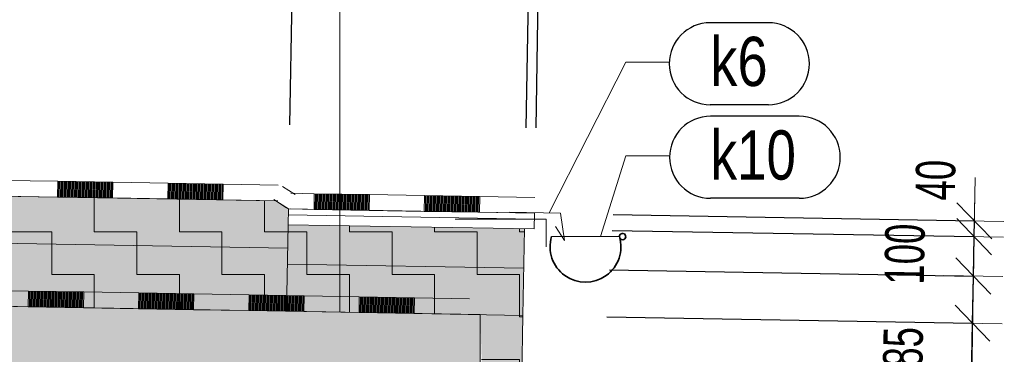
# Model space of a CAD drawing. Header units: millimetres. Extents: x 29003 to 60673, y -60985 to 17010.
# Tile 126 of 128: x 42471 to 44971, y 13621 to 14471. Entities that reach past the tile are written whole.
import ezdxf

# ---------------------------------------------------------------- set-up
doc = ezdxf.new("R2010")
doc.units = ezdxf.units.MM
doc.header["$PDMODE"] = 65
for name, color, linetype, lineweight in [('XR$1$ŘEZY_1', 7, 'Continuous', 25), ('XR$2$ŘEZY - KOTY_ TEXTY_1', 7, 'Continuous', 25), ('XR$3$ŘEZY - FILING_1', 7, 'Continuous', 25)]:
    doc.layers.add(name, color=color, linetype=linetype, lineweight=lineweight)
doc.styles.add('ARIAL', font='ARIAL.TTF')
doc.styles.add('ARIALNARROW', font='ARIALN.TTF')
doc.dimstyles.new('DIMSTYLE_4', dxfattribs={"dimtxt": 100, "dimasz": 150, "dimexe": 0, "dimexo": 0, "dimgap": 50, "dimtad": 2, "dimdec": 0, "dimrnd": 5, "dimzin": 12, "dimdsep": 46, "dimtxsty": 'ARIALNARROW', "dimblk1": 'ALL_ML_STRICH', "dimblk2": 'ALL_ML_STRICH', "dimsah": 1, "dimcen": 0, "dimclrd": 6, "dimclre": 6, "dimclrt": 6, "dimadec": 0, "dimazin": 0, "dimtfac": 1, "dimtdec": 0, "dimtix": 1, "dimtmove": 2, "dimatfit": 3, "dimfxl": 0, "dimtzin": 0, "dimlwd": 0, "dimlwe": 13, "dimarcsym": 0})
doc.dimstyles.new('DIMSTYLE_5', dxfattribs={"dimtxt": 100, "dimasz": 150, "dimexe": 0, "dimexo": 0, "dimgap": 50, "dimtad": 2, "dimdec": 0, "dimrnd": 5, "dimzin": 12, "dimdsep": 46, "dimtxsty": 'ARIALNARROW', "dimblk1": 'ALL_ML_STRICH', "dimblk2": 'ALL_ML_STRICH', "dimsah": 1, "dimcen": 0, "dimclrd": 6, "dimclre": 6, "dimclrt": 6, "dimadec": 0, "dimazin": 0, "dimtfac": 1, "dimtdec": 0, "dimtix": 1, "dimtmove": 2, "dimatfit": 3, "dimfxl": 0, "dimtvp": 1.2, "dimtzin": 0, "dimlwd": 0, "dimlwe": 13, "dimarcsym": 0})
doc.dimstyles.new('DIMSTYLE_7', dxfattribs={"dimtxt": 100, "dimasz": 150, "dimexe": 0, "dimexo": 0, "dimgap": 50, "dimtad": 0, "dimdec": 0, "dimrnd": 5, "dimzin": 12, "dimdsep": 46, "dimtxsty": 'ARIALNARROW', "dimblk1": 'ALL_ML_STRICH', "dimblk2": 'ALL_ML_STRICH', "dimsah": 1, "dimcen": 0, "dimclrd": 6, "dimclre": 6, "dimclrt": 6, "dimadec": 0, "dimazin": 0, "dimtfac": 1, "dimtdec": 0, "dimtix": 1, "dimtmove": 2, "dimatfit": 3, "dimfxl": 0, "dimtvp": 1.2, "dimtzin": 0, "dimlwd": 0, "dimlwe": 13, "dimarcsym": 0})
pattern_1 = [(0, (216, 216), (108, 108), [108, -108]), (90, (216, 216), (-108, 108), [108, -108])]

# ---------------------------------------------------------------- blocks, each defined once
blk = doc.blocks.new('VZOROVÁ ČÁRA_55')
at = {"layer": 'XR$1$ŘEZY_1', "color": 7, "linetype": 'Continuous', "lineweight": 13}
for p, q in [((43218.6, 14029.4), (43159.3, 14030.5)), ((43218.6, 14029.4), (43159.3, 14030.5)), ((43218.6, 14029.4), (43218, 13989.4)), ((43358.6, 14027), (43218.6, 14029.4)), ((43358.6, 14027), (43218.6, 14029.4)), ((43358.6, 14027), (43218.6, 14029.4)), ((43358.6, 14027), (43218.6, 14029.4)), ((43358.6, 14027), (43218.6, 14029.4)), ((43221.4, 14029.4), (43220.8, 13989.4)), ((43224.2, 14029.3), (43223.6, 13989.3)), ((43227, 14029.3), (43226.3, 13989.3)), ((43229.8, 14029.2), (43229.1, 13989.2)), ((43232.6, 14029.2), (43231.9, 13989.2)), ((43235.4, 14029.1), (43234.7, 13989.1)), ((43238.2, 14029.1), (43237.5, 13989.1)), ((43241, 14029), (43240.3, 13989)), ((43243.8, 14029), (43243.1, 13989)), ((43246.6, 14028.9), (43245.9, 13988.9)), ((43249.4, 14028.9), (43248.7, 13988.9)), ((43252.2, 14028.8), (43251.5, 13988.8)), ((43255, 14028.8), (43254.3, 13988.8)), ((43257.8, 14028.7), (43257.1, 13988.8)), ((43260.6, 14028.7), (43259.9, 13988.7)), ((43263.4, 14028.6), (43262.7, 13988.7)), ((43266.2, 14028.6), (43265.5, 13988.6)), ((43269, 14028.6), (43268.3, 13988.6)), ((43271.8, 14028.5), (43271.1, 13988.5)), ((43274.6, 14028.5), (43273.9, 13988.5)), ((43277.4, 14028.4), (43276.7, 13988.4)), ((43280.2, 14028.4), (43279.5, 13988.4)), ((43283, 14028.3), (43282.3, 13988.3)), ((43285.8, 14028.3), (43285.1, 13988.3)), ((43288.6, 14028.2), (43287.9, 13988.2)), ((43291.4, 14028.2), (43290.7, 13988.2)), ((43294.2, 14028.1), (43293.5, 13988.1)), ((43297, 14028.1), (43296.3, 13988.1)), ((43299.8, 14028), (43299.1, 13988)), ((43302.6, 14028), (43301.9, 13988)), ((43305.4, 14027.9), (43304.7, 13987.9)), ((43308.2, 14027.9), (43307.5, 13987.9)), ((43311, 14027.8), (43310.3, 13987.8)), ((43313.8, 14027.8), (43313.1, 13987.8)), ((43316.6, 14027.7), (43315.9, 13987.7)), ((43319.4, 14027.7), (43318.7, 13987.7)), ((43322.2, 14027.6), (43321.5, 13987.6)), ((43325, 14027.6), (43324.3, 13987.6)), ((43327.8, 14027.5), (43327.1, 13987.5)), ((43330.6, 14027.5), (43329.9, 13987.5)), ((43333.4, 14027.4), (43332.7, 13987.4)), ((43336.2, 14027.4), (43335.5, 13987.4)), ((43339, 14027.3), (43338.3, 13987.3)), ((43341.8, 14027.3), (43341.1, 13987.3)), ((43344.6, 14027.2), (43343.9, 13987.2)), ((43347.4, 14027.2), (43346.7, 13987.2)), ((43350.2, 14027.1), (43349.5, 13987.1)), ((43353, 14027.1), (43352.3, 13987.1)), ((43355.8, 14027), (43355.1, 13987)), ((43358.6, 14027), (43357.9, 13987)), ((43498.6, 14024.5), (43497.9, 13984.5)), ((43638.6, 14022.1), (43498.6, 14024.5)), ((43638.6, 14022.1), (43498.6, 14024.5)), ((43638.6, 14022.1), (43498.6, 14024.5)), ((43638.6, 14022.1), (43498.6, 14024.5)), ((43638.6, 14022.1), (43498.6, 14024.5)), ((43501.4, 14024.5), (43500.7, 13984.5)), ((43504.2, 14024.4), (43503.5, 13984.5)), ((43507, 14024.4), (43506.3, 13984.4)), ((43509.8, 14024.3), (43509.1, 13984.4)), ((43512.6, 14024.3), (43511.9, 13984.3)), ((43515.4, 14024.3), (43514.7, 13984.3)), ((43518.2, 14024.2), (43517.5, 13984.2)), ((43521, 14024.2), (43520.3, 13984.2)), ((43523.8, 14024.1), (43523.1, 13984.1)), ((43526.6, 14024.1), (43525.9, 13984.1)), ((43529.4, 14024), (43528.7, 13984)), ((43532.2, 14024), (43531.5, 13984)), ((43535, 14023.9), (43534.3, 13983.9)), ((43537.8, 14023.9), (43537.1, 13983.9)), ((43540.6, 14023.8), (43539.9, 13983.8)), ((43543.4, 14023.8), (43542.7, 13983.8)), ((43546.2, 14023.7), (43545.5, 13983.7)), ((43549, 14023.7), (43548.3, 13983.7)), ((43551.8, 14023.6), (43551.1, 13983.6)), ((43554.6, 14023.6), (43553.9, 13983.6)), ((43557.4, 14023.5), (43556.7, 13983.5)), ((43560.2, 14023.5), (43559.5, 13983.5)), ((43563, 14023.4), (43562.3, 13983.4)), ((43565.8, 14023.4), (43565.1, 13983.4)), ((43568.6, 14023.3), (43567.9, 13983.3)), ((43571.4, 14023.3), (43570.7, 13983.3)), ((43574.2, 14023.2), (43573.5, 13983.2)), ((43577, 14023.2), (43576.3, 13983.2)), ((43579.8, 14023.1), (43579.1, 13983.1)), ((43582.6, 14023.1), (43581.9, 13983.1)), ((43585.4, 14023), (43584.7, 13983)), ((43588.2, 14023), (43587.5, 13983)), ((43591, 14022.9), (43590.3, 13982.9)), ((43593.8, 14022.9), (43593.1, 13982.9)), ((43596.6, 14022.8), (43595.9, 13982.8)), ((43599.4, 14022.8), (43598.7, 13982.8)), ((43602.2, 14022.7), (43601.5, 13982.7)), ((43605, 14022.7), (43604.3, 13982.7)), ((43607.8, 14022.6), (43607.1, 13982.6)), ((43610.6, 14022.6), (43609.9, 13982.6)), ((43613.4, 14022.5), (43612.7, 13982.5)), ((43616.2, 14022.5), (43615.5, 13982.5)), ((43619, 14022.4), (43618.3, 13982.4)), ((43621.8, 14022.4), (43621.1, 13982.4)), ((43624.6, 14022.3), (43623.9, 13982.4)), ((43627.4, 14022.3), (43626.7, 13982.3)), ((43630.2, 14022.2), (43629.5, 13982.3)), ((43633, 14022.2), (43632.3, 13982.2)), ((43635.8, 14022.1), (43635.1, 13982.2)), ((43638.6, 14022.1), (43637.9, 13982.1)), ((43218, 13989.4), (43158.6, 13990.5)), ((43357.9, 13987), (43218, 13989.4)), ((43497.9, 13984.5), (43357.9, 13987)), ((43637.9, 13982.1), (43497.9, 13984.5)), ((43777.9, 13979.7), (43637.9, 13982.1))]:
    blk.add_line(p, q, dxfattribs=at)
for points in [[(43498.6, 14024.5), (43358.6, 14027), (43218.6, 14029.4)], [(43498.6, 14024.5), (43358.6, 14027), (43218.6, 14029.4)], [(43778.6, 14019.7), (43778.6, 14019.7), (43638.6, 14022.1), (43498.6, 14024.5)], [(43778.6, 14019.7), (43778.6, 14019.7), (43638.6, 14022.1), (43498.6, 14024.5)]]:
    blk.add_lwpolyline(points, dxfattribs=at)
blk = doc.blocks.new('VZOROVÁ ČÁRA_56')
at = {"layer": 'XR$1$ŘEZY_1', "color": 7, "linetype": 'Continuous', "lineweight": 13}
blk.add_line((43169.7, 14027.3), (43137.5, 14047.9), dxfattribs=at)
blk.add_line((43169.7, 14027.3), (43137.5, 14047.9), dxfattribs=at)
blk.add_lwpolyline([(43148.2, 13993.6), (43148.2, 13993.6), (43116, 14014.2)], dxfattribs=at)
blk = doc.blocks.new('VZOROVÁ ČÁRA_57')
at = {"layer": 'XR$1$ŘEZY_1', "color": 7, "linetype": 'Continuous', "lineweight": 13}
for p, q in [((42493.1, 13782.1), (42492.4, 13742.1)), ((42633.1, 13779.6), (42493.1, 13782.1)), ((42633.1, 13779.6), (42493.1, 13782.1)), ((42633.1, 13779.6), (42493.1, 13782.1)), ((42633.1, 13779.6), (42493.1, 13782.1)), ((42633.1, 13779.6), (42493.1, 13782.1)), ((42495.9, 13782), (42495.2, 13742)), ((42498.7, 13782), (42498, 13742)), ((42501.5, 13781.9), (42500.8, 13741.9)), ((42504.3, 13781.9), (42503.6, 13741.9)), ((42507.1, 13781.8), (42506.4, 13741.8)), ((42509.9, 13781.8), (42509.2, 13741.8)), ((42512.7, 13781.7), (42512, 13741.7)), ((42515.5, 13781.7), (42514.8, 13741.7)), ((42518.3, 13781.6), (42517.6, 13741.6)), ((42521.1, 13781.6), (42520.4, 13741.6)), ((42523.9, 13781.5), (42523.2, 13741.5)), ((42526.7, 13781.5), (42526, 13741.5)), ((42529.5, 13781.4), (42528.8, 13741.4)), ((42532.3, 13781.4), (42531.6, 13741.4)), ((42535.1, 13781.3), (42534.4, 13741.3)), ((42537.9, 13781.3), (42537.2, 13741.3)), ((42540.7, 13781.2), (42540, 13741.2)), ((42543.5, 13781.2), (42542.8, 13741.2)), ((42546.3, 13781.1), (42545.6, 13741.1)), ((42549.1, 13781.1), (42548.4, 13741.1)), ((42551.9, 13781), (42551.2, 13741)), ((42554.7, 13781), (42554, 13741)), ((42557.5, 13780.9), (42556.8, 13740.9)), ((42560.3, 13780.9), (42559.6, 13740.9)), ((42563.1, 13780.8), (42562.4, 13740.8)), ((42565.9, 13780.8), (42565.2, 13740.8)), ((42568.7, 13780.7), (42568, 13740.7)), ((42571.5, 13780.7), (42570.8, 13740.7)), ((42574.3, 13780.6), (42573.6, 13740.6)), ((42577.1, 13780.6), (42576.4, 13740.6)), ((42579.9, 13780.5), (42579.2, 13740.5)), ((42582.7, 13780.5), (42582, 13740.5)), ((42585.5, 13780.4), (42584.8, 13740.4)), ((42588.3, 13780.4), (42587.6, 13740.4)), ((42591.1, 13780.3), (42590.4, 13740.4)), ((42593.9, 13780.3), (42593.2, 13740.3)), ((42596.7, 13780.2), (42596, 13740.3)), ((42599.5, 13780.2), (42598.8, 13740.2)), ((42602.3, 13780.1), (42601.6, 13740.2)), ((42605.1, 13780.1), (42604.4, 13740.1)), ((42607.9, 13780.1), (42607.2, 13740.1)), ((42610.7, 13780), (42610, 13740)), ((42613.5, 13780), (42612.8, 13740)), ((42616.3, 13779.9), (42615.6, 13739.9)), ((42619.1, 13779.9), (42618.4, 13739.9)), ((42621.9, 13779.8), (42621.2, 13739.8)), ((42624.7, 13779.8), (42624, 13739.8)), ((42627.5, 13779.7), (42626.8, 13739.7)), ((42630.3, 13779.7), (42629.6, 13739.7)), ((42633.1, 13779.6), (42632.4, 13739.6)), ((42773, 13777.2), (42772.4, 13737.2)), ((42913, 13774.7), (42773, 13777.2)), ((42913, 13774.7), (42773, 13777.2)), ((42913, 13774.7), (42773, 13777.2)), ((42913, 13774.7), (42773, 13777.2)), ((42913, 13774.7), (42773, 13777.2)), ((42775.8, 13777.1), (42775.2, 13737.1)), ((42778.6, 13777.1), (42778, 13737.1)), ((42781.4, 13777), (42780.8, 13737)), ((42784.2, 13777), (42783.5, 13737)), ((42787, 13776.9), (42786.3, 13736.9)), ((42789.8, 13776.9), (42789.1, 13736.9)), ((42792.6, 13776.8), (42791.9, 13736.8)), ((42795.4, 13776.8), (42794.7, 13736.8)), ((42798.2, 13776.7), (42797.5, 13736.7)), ((42801, 13776.7), (42800.3, 13736.7)), ((42803.8, 13776.6), (42803.1, 13736.6)), ((42806.6, 13776.6), (42805.9, 13736.6)), ((42809.4, 13776.5), (42808.7, 13736.5)), ((42812.2, 13776.5), (42811.5, 13736.5)), ((42815, 13776.4), (42814.3, 13736.4)), ((42817.8, 13776.4), (42817.1, 13736.4)), ((42820.6, 13776.3), (42819.9, 13736.3)), ((42823.4, 13776.3), (42822.7, 13736.3)), ((42826.2, 13776.2), (42825.5, 13736.2)), ((42829, 13776.2), (42828.3, 13736.2)), ((42831.8, 13776.1), (42831.1, 13736.1)), ((42834.6, 13776.1), (42833.9, 13736.1)), ((42837.4, 13776), (42836.7, 13736.1)), ((42840.2, 13776), (42839.5, 13736)), ((42843, 13775.9), (42842.3, 13736)), ((42845.8, 13775.9), (42845.1, 13735.9)), ((42848.6, 13775.8), (42847.9, 13735.9)), ((42851.4, 13775.8), (42850.7, 13735.8)), ((42854.2, 13775.8), (42853.5, 13735.8)), ((42857, 13775.7), (42856.3, 13735.7)), ((42859.8, 13775.7), (42859.1, 13735.7)), ((42862.6, 13775.6), (42861.9, 13735.6)), ((42865.4, 13775.6), (42864.7, 13735.6)), ((42868.2, 13775.5), (42867.5, 13735.5)), ((42871, 13775.5), (42870.3, 13735.5)), ((42873.8, 13775.4), (42873.1, 13735.4)), ((42876.6, 13775.4), (42875.9, 13735.4)), ((42879.4, 13775.3), (42878.7, 13735.3)), ((42882.2, 13775.3), (42881.5, 13735.3)), ((42885, 13775.2), (42884.3, 13735.2)), ((42887.8, 13775.2), (42887.1, 13735.2)), ((42890.6, 13775.1), (42889.9, 13735.1)), ((42893.4, 13775.1), (42892.7, 13735.1)), ((42896.2, 13775), (42895.5, 13735)), ((42899, 13775), (42898.3, 13735)), ((42901.8, 13774.9), (42901.1, 13734.9)), ((42904.6, 13774.9), (42903.9, 13734.9)), ((42907.4, 13774.8), (42906.7, 13734.8)), ((42910.2, 13774.8), (42909.5, 13734.8)), ((42913, 13774.7), (42912.3, 13734.7)), ((43053, 13772.3), (43052.3, 13732.3)), ((43193, 13769.8), (43053, 13772.3)), ((43193, 13769.8), (43053, 13772.3)), ((43193, 13769.8), (43053, 13772.3)), ((43193, 13769.8), (43053, 13772.3)), ((43193, 13769.8), (43053, 13772.3)), ((43055.8, 13772.2), (43055.1, 13732.2)), ((43058.6, 13772.2), (43057.9, 13732.2)), ((43061.4, 13772.1), (43060.7, 13732.1)), ((43064.2, 13772.1), (43063.5, 13732.1)), ((43067, 13772), (43066.3, 13732)), ((43069.8, 13772), (43069.1, 13732)), ((43072.6, 13771.9), (43071.9, 13731.9)), ((43075.4, 13771.9), (43074.7, 13731.9)), ((43078.2, 13771.8), (43077.5, 13731.8)), ((43081, 13771.8), (43080.3, 13731.8)), ((43083.8, 13771.7), (43083.1, 13731.8)), ((43086.6, 13771.7), (43085.9, 13731.7)), ((43089.4, 13771.6), (43088.7, 13731.7)), ((43092.2, 13771.6), (43091.5, 13731.6)), ((43095, 13771.5), (43094.3, 13731.6)), ((43097.8, 13771.5), (43097.1, 13731.5)), ((43100.6, 13771.5), (43099.9, 13731.5)), ((43103.4, 13771.4), (43102.7, 13731.4)), ((43106.2, 13771.4), (43105.5, 13731.4)), ((43109, 13771.3), (43108.3, 13731.3)), ((43111.8, 13771.3), (43111.1, 13731.3)), ((43114.6, 13771.2), (43113.9, 13731.2)), ((43117.4, 13771.2), (43116.7, 13731.2)), ((43120.2, 13771.1), (43119.5, 13731.1)), ((43123, 13771.1), (43122.3, 13731.1)), ((43125.8, 13771), (43125.1, 13731)), ((43128.6, 13771), (43127.9, 13731)), ((43131.4, 13770.9), (43130.7, 13730.9)), ((43134.2, 13770.9), (43133.5, 13730.9)), ((43137, 13770.8), (43136.3, 13730.8)), ((43139.8, 13770.8), (43139.1, 13730.8)), ((43142.6, 13770.7), (43141.9, 13730.7)), ((43145.4, 13770.7), (43144.7, 13730.7)), ((43148.2, 13770.6), (43147.5, 13730.6)), ((43151, 13770.6), (43150.3, 13730.6)), ((43153.8, 13770.5), (43153.1, 13730.5)), ((43156.6, 13770.5), (43155.9, 13730.5)), ((43159.4, 13770.4), (43158.7, 13730.4)), ((43162.2, 13770.4), (43161.5, 13730.4)), ((43165, 13770.3), (43164.3, 13730.3)), ((43167.8, 13770.3), (43167.1, 13730.3)), ((43170.6, 13770.2), (43169.9, 13730.2)), ((43173.4, 13770.2), (43172.7, 13730.2)), ((43176.2, 13770.1), (43175.5, 13730.1)), ((43179, 13770.1), (43178.3, 13730.1)), ((43181.8, 13770), (43181.1, 13730)), ((43184.6, 13770), (43183.9, 13730)), ((43187.4, 13769.9), (43186.7, 13729.9)), ((43190.2, 13769.9), (43189.5, 13729.9)), ((43193, 13769.8), (43192.3, 13729.8)), ((43333, 13767.4), (43332.3, 13727.4)), ((43472.9, 13765), (43333, 13767.4)), ((43472.9, 13765), (43333, 13767.4)), ((43472.9, 13765), (43333, 13767.4)), ((43472.9, 13765), (43333, 13767.4)), ((43472.9, 13765), (43333, 13767.4)), ((43335.8, 13767.3), (43335.1, 13727.4)), ((43338.6, 13767.3), (43337.9, 13727.3)), ((43341.4, 13767.2), (43340.7, 13727.3)), ((43344.2, 13767.2), (43343.5, 13727.2)), ((43347, 13767.2), (43346.3, 13727.2)), ((43349.8, 13767.1), (43349.1, 13727.1)), ((43352.6, 13767.1), (43351.9, 13727.1)), ((43355.4, 13767), (43354.7, 13727)), ((43358.2, 13767), (43357.5, 13727)), ((43361, 13766.9), (43360.3, 13726.9)), ((43363.8, 13766.9), (43363.1, 13726.9)), ((43366.6, 13766.8), (43365.9, 13726.8)), ((43369.4, 13766.8), (43368.7, 13726.8)), ((43372.2, 13766.7), (43371.5, 13726.7)), ((43375, 13766.7), (43374.3, 13726.7)), ((43377.8, 13766.6), (43377.1, 13726.6)), ((43380.6, 13766.6), (43379.9, 13726.6)), ((43383.4, 13766.5), (43382.7, 13726.5)), ((43386.2, 13766.5), (43385.5, 13726.5)), ((43389, 13766.4), (43388.3, 13726.4)), ((43391.8, 13766.4), (43391.1, 13726.4)), ((43394.6, 13766.3), (43393.9, 13726.3)), ((43397.4, 13766.3), (43396.7, 13726.3)), ((43400.2, 13766.2), (43399.5, 13726.2)), ((43403, 13766.2), (43402.3, 13726.2)), ((43405.8, 13766.1), (43405.1, 13726.1)), ((43408.6, 13766.1), (43407.9, 13726.1)), ((43411.4, 13766), (43410.7, 13726)), ((43414.2, 13766), (43413.5, 13726)), ((43417, 13765.9), (43416.3, 13725.9)), ((43419.8, 13765.9), (43419.1, 13725.9)), ((43422.6, 13765.8), (43421.9, 13725.8)), ((43425.4, 13765.8), (43424.7, 13725.8)), ((43428.1, 13765.7), (43427.5, 13725.7)), ((43430.9, 13765.7), (43430.3, 13725.7)), ((43433.7, 13765.6), (43433.1, 13725.6)), ((43436.5, 13765.6), (43435.9, 13725.6)), ((43439.3, 13765.5), (43438.6, 13725.5)), ((43442.1, 13765.5), (43441.4, 13725.5)), ((43444.9, 13765.4), (43444.2, 13725.4)), ((43447.7, 13765.4), (43447, 13725.4)), ((43450.5, 13765.3), (43449.8, 13725.3)), ((43453.3, 13765.3), (43452.6, 13725.3)), ((43456.1, 13765.2), (43455.4, 13725.3)), ((43458.9, 13765.2), (43458.2, 13725.2)), ((43461.7, 13765.1), (43461, 13725.2)), ((43464.5, 13765.1), (43463.8, 13725.1)), ((43467.3, 13765), (43466.6, 13725.1)), ((43470.1, 13765), (43469.4, 13725)), ((43472.9, 13765), (43472.2, 13725)), ((42492.4, 13742.1), (42352.4, 13744.5)), ((42632.4, 13739.6), (42492.4, 13742.1)), ((42772.4, 13737.2), (42632.4, 13739.6)), ((42912.3, 13734.7), (42772.4, 13737.2)), ((43052.3, 13732.3), (42912.3, 13734.7)), ((43192.3, 13729.8), (43052.3, 13732.3)), ((43332.3, 13727.4), (43192.3, 13729.8)), ((43472.2, 13725), (43332.3, 13727.4)), ((43612.2, 13722.5), (43472.2, 13725))]:
    blk.add_line(p, q, dxfattribs=at)
for points in [[(42493.1, 13782.1), (42353.1, 13784.5), (42213.1, 13786.9)], [(42493.1, 13782.1), (42353.1, 13784.5), (42213.1, 13786.9)], [(42773, 13777.2), (42633.1, 13779.6), (42493.1, 13782.1)], [(42773, 13777.2), (42633.1, 13779.6), (42493.1, 13782.1)], [(43053, 13772.3), (42913, 13774.7), (42773, 13777.2)], [(43053, 13772.3), (42913, 13774.7), (42773, 13777.2)], [(43333, 13767.4), (43193, 13769.8), (43053, 13772.3)], [(43333, 13767.4), (43193, 13769.8), (43053, 13772.3)], [(43612.9, 13762.5), (43612.9, 13762.5), (43472.9, 13765), (43333, 13767.4)], [(43612.9, 13762.5), (43612.9, 13762.5), (43472.9, 13765), (43333, 13767.4)]]:
    blk.add_lwpolyline(points, dxfattribs=at)
blk = doc.blocks.new('VZOROVÁ ČÁRA_58')
at = {"layer": 'XR$1$ŘEZY_1', "color": 7, "linetype": 'Continuous', "lineweight": 13}
for p, q in [((42567.2, 14060.8), (42566.5, 14020.8)), ((42707.2, 14058.4), (42567.2, 14060.8)), ((42707.2, 14058.4), (42567.2, 14060.8)), ((42707.2, 14058.4), (42567.2, 14060.8)), ((42707.2, 14058.4), (42567.2, 14060.8)), ((42707.2, 14058.4), (42567.2, 14060.8)), ((42570, 14060.8), (42569.3, 14020.8)), ((42572.8, 14060.7), (42572.1, 14020.7)), ((42575.6, 14060.7), (42574.9, 14020.7)), ((42578.4, 14060.6), (42577.7, 14020.6)), ((42581.2, 14060.6), (42580.5, 14020.6)), ((42584, 14060.5), (42583.3, 14020.5)), ((42586.8, 14060.5), (42586.1, 14020.5)), ((42589.6, 14060.4), (42588.9, 14020.4)), ((42592.4, 14060.4), (42591.7, 14020.4)), ((42595.2, 14060.3), (42594.5, 14020.3)), ((42598, 14060.3), (42597.3, 14020.3)), ((42600.8, 14060.2), (42600.1, 14020.2)), ((42603.6, 14060.2), (42602.9, 14020.2)), ((42606.4, 14060.1), (42605.7, 14020.1)), ((42609.2, 14060.1), (42608.5, 14020.1)), ((42612, 14060), (42611.3, 14020)), ((42614.8, 14060), (42614.1, 14020)), ((42617.6, 14059.9), (42616.9, 14019.9)), ((42620.4, 14059.9), (42619.7, 14019.9)), ((42623.2, 14059.8), (42622.5, 14019.8)), ((42626, 14059.8), (42625.3, 14019.8)), ((42628.8, 14059.7), (42628.1, 14019.7)), ((42631.6, 14059.7), (42630.9, 14019.7)), ((42634.4, 14059.6), (42633.7, 14019.6)), ((42637.2, 14059.6), (42636.5, 14019.6)), ((42640, 14059.5), (42639.3, 14019.5)), ((42642.8, 14059.5), (42642.1, 14019.5)), ((42645.6, 14059.4), (42644.9, 14019.4)), ((42648.4, 14059.4), (42647.7, 14019.4)), ((42651.2, 14059.3), (42650.5, 14019.3)), ((42654, 14059.3), (42653.3, 14019.3)), ((42656.8, 14059.2), (42656.1, 14019.2)), ((42659.6, 14059.2), (42658.9, 14019.2)), ((42662.4, 14059.1), (42661.7, 14019.1)), ((42665.2, 14059.1), (42664.5, 14019.1)), ((42668, 14059), (42667.3, 14019.1)), ((42670.8, 14059), (42670.1, 14019)), ((42673.6, 14058.9), (42672.9, 14019)), ((42676.4, 14058.9), (42675.7, 14018.9)), ((42679.2, 14058.8), (42678.5, 14018.9)), ((42682, 14058.8), (42681.3, 14018.8)), ((42684.8, 14058.8), (42684.1, 14018.8)), ((42687.6, 14058.7), (42686.9, 14018.7)), ((42690.4, 14058.7), (42689.7, 14018.7)), ((42693.2, 14058.6), (42692.5, 14018.6)), ((42696, 14058.6), (42695.3, 14018.6)), ((42698.8, 14058.5), (42698.1, 14018.5)), ((42701.6, 14058.5), (42700.9, 14018.5)), ((42704.4, 14058.4), (42703.7, 14018.4)), ((42707.2, 14058.4), (42706.5, 14018.4)), ((42847.2, 14055.9), (42846.5, 14015.9)), ((42987.1, 14053.5), (42847.2, 14055.9)), ((42987.1, 14053.5), (42847.2, 14055.9)), ((42987.1, 14053.5), (42847.2, 14055.9)), ((42987.1, 14053.5), (42847.2, 14055.9)), ((42987.1, 14053.5), (42847.2, 14055.9)), ((42849.9, 14055.9), (42849.3, 14015.9)), ((42852.7, 14055.8), (42852.1, 14015.8)), ((42855.5, 14055.8), (42854.9, 14015.8)), ((42858.3, 14055.7), (42857.7, 14015.7)), ((42861.1, 14055.7), (42860.4, 14015.7)), ((42863.9, 14055.6), (42863.2, 14015.6)), ((42866.7, 14055.6), (42866, 14015.6)), ((42869.5, 14055.5), (42868.8, 14015.5)), ((42872.3, 14055.5), (42871.6, 14015.5)), ((42875.1, 14055.4), (42874.4, 14015.4)), ((42877.9, 14055.4), (42877.2, 14015.4)), ((42880.7, 14055.3), (42880, 14015.3)), ((42883.5, 14055.3), (42882.8, 14015.3)), ((42886.3, 14055.2), (42885.6, 14015.2)), ((42889.1, 14055.2), (42888.4, 14015.2)), ((42891.9, 14055.1), (42891.2, 14015.1)), ((42894.7, 14055.1), (42894, 14015.1)), ((42897.5, 14055), (42896.8, 14015)), ((42900.3, 14055), (42899.6, 14015)), ((42903.1, 14054.9), (42902.4, 14014.9)), ((42905.9, 14054.9), (42905.2, 14014.9)), ((42908.7, 14054.8), (42908, 14014.8)), ((42911.5, 14054.8), (42910.8, 14014.8)), ((42914.3, 14054.7), (42913.6, 14014.8)), ((42917.1, 14054.7), (42916.4, 14014.7)), ((42919.9, 14054.6), (42919.2, 14014.7)), ((42922.7, 14054.6), (42922, 14014.6)), ((42925.5, 14054.5), (42924.8, 14014.6)), ((42928.3, 14054.5), (42927.6, 14014.5)), ((42931.1, 14054.5), (42930.4, 14014.5)), ((42933.9, 14054.4), (42933.2, 14014.4)), ((42936.7, 14054.4), (42936, 14014.4)), ((42939.5, 14054.3), (42938.8, 14014.3)), ((42942.3, 14054.3), (42941.6, 14014.3)), ((42945.1, 14054.2), (42944.4, 14014.2)), ((42947.9, 14054.2), (42947.2, 14014.2)), ((42950.7, 14054.1), (42950, 14014.1)), ((42953.5, 14054.1), (42952.8, 14014.1)), ((42956.3, 14054), (42955.6, 14014)), ((42959.1, 14054), (42958.4, 14014)), ((42961.9, 14053.9), (42961.2, 14013.9)), ((42964.7, 14053.9), (42964, 14013.9)), ((42967.5, 14053.8), (42966.8, 14013.8)), ((42970.3, 14053.8), (42969.6, 14013.8)), ((42973.1, 14053.7), (42972.4, 14013.7)), ((42975.9, 14053.7), (42975.2, 14013.7)), ((42978.7, 14053.6), (42978, 14013.6)), ((42981.5, 14053.6), (42980.8, 14013.6)), ((42984.3, 14053.5), (42983.6, 14013.5)), ((42987.1, 14053.5), (42986.4, 14013.5)), ((42566.5, 14020.8), (42426.5, 14023.3)), ((42706.5, 14018.4), (42566.5, 14020.8)), ((42846.5, 14015.9), (42706.5, 14018.4)), ((42986.4, 14013.5), (42846.5, 14015.9))]:
    blk.add_line(p, q, dxfattribs=at)
for points in [[(42567.2, 14060.8), (42427.2, 14063.2), (42287.2, 14065.7)], [(42567.2, 14060.8), (42427.2, 14063.2), (42287.2, 14065.7)], [(42847.2, 14055.9), (42707.2, 14058.4), (42567.2, 14060.8)], [(42847.2, 14055.9), (42707.2, 14058.4), (42567.2, 14060.8)], [(43127.1, 14051), (42987.1, 14053.5), (42847.2, 14055.9)], [(43127.1, 14051), (42987.1, 14053.5), (42847.2, 14055.9)], [(43126.4, 14011), (43126.4, 14011), (42986.4, 14013.5)]]:
    blk.add_lwpolyline(points, dxfattribs=at)
blk = doc.blocks.new('ALL_ML_STRICH')
at = {"color": 0, "linetype": 'ByBlock', "lineweight": -2}
for p, q in [((0, -0.5), (0, 0.5)), ((-0.3, -0.3), (0.3, 0.3)), ((-1, 0), (0.5, 0))]:
    blk.add_line(p, q, dxfattribs=at)
blk = doc.blocks.new('*D205')
at = {"layer": 'DEFPOINTS', "color": 6, "linetype": 'Continuous', "lineweight": 13}
for p in [(43788.3, 14580), (43752.2, 13940.1), (43777.2, 13939.7)]:
    blk.add_point(p, dxfattribs=at)
at = {"layer": 'XR$2$ŘEZY - KOTY_ TEXTY_1', "color": 6, "linetype": 'Continuous', "lineweight": -2}
for p, q in [((43756.7, 14196.9), (43763.3, 14580.4)), ((43788.3, 14580), (43763.3, 14580.4)), ((43781.7, 14196.5), (43788.3, 14580))]:
    blk.add_line(p, q, dxfattribs=at)
at = {"layer": 'XR$2$ŘEZY - KOTY_ TEXTY_1', "color": 6, "linetype": 'Continuous', "lineweight": 13, "xscale": 150, "yscale": 150, "zscale": 150}
for p, rotation in [((43788.3, 14580), 358.9999999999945), ((43763.3, 14580.4), 178.9999999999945)]:
    blk.add_blockref('ALL_ML_STRICH', p, dxfattribs=dict(at, rotation=rotation))
at = {"layer": 'XR$2$ŘEZY - KOTY_ TEXTY_1', "color": 6, "linetype": 'Continuous', "lineweight": 13, "insert": (43891.9, 14678.2), "char_height": 100, "width": 162.286, "attachment_point": 5, "rotation": 359, "style": 'ARIALNARROW'}
blk.add_mtext('\\W0.81;\\A1;{25}', dxfattribs=at)
blk = doc.blocks.new('*D206')
at = {"layer": 'DEFPOINTS', "color": 6, "linetype": 'Continuous', "lineweight": 13}
for p in [(43763.3, 14580.4), (43152.3, 13950.6), (43752.2, 13940.1)]:
    blk.add_point(p, dxfattribs=at)
at = {"layer": 'XR$2$ŘEZY - KOTY_ TEXTY_1', "color": 6, "linetype": 'Continuous', "lineweight": -2}
for p, q in [((43156.7, 14204.1), (43163.4, 14590.9)), ((43763.3, 14580.4), (43163.4, 14590.9)), ((43756.7, 14196.9), (43763.3, 14580.4))]:
    blk.add_line(p, q, dxfattribs=at)
at = {"layer": 'XR$2$ŘEZY - KOTY_ TEXTY_1', "color": 6, "linetype": 'Continuous', "lineweight": 13, "xscale": 150, "yscale": 150, "zscale": 150}
for p, rotation in [((43163.4, 14590.9), 178.9999999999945), ((43763.3, 14580.4), 358.9999999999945)]:
    blk.add_blockref('ALL_ML_STRICH', p, dxfattribs=dict(at, rotation=rotation))
at = {"layer": 'XR$2$ŘEZY - KOTY_ TEXTY_1', "color": 6, "linetype": 'Continuous', "lineweight": 13, "insert": (43467.7, 14685.6), "char_height": 100, "width": 243.429, "attachment_point": 5, "rotation": 359, "style": 'ARIALNARROW'}
blk.add_mtext('\\W0.81;\\A1;{600}', dxfattribs=at)
blk = doc.blocks.new('*D208')
at = {"layer": 'DEFPOINTS', "color": 6, "linetype": 'Continuous', "lineweight": 13}
for p in [(43748.3, 13720.1), (43640, 13537), (44887, 13515.2)]:
    blk.add_point(p, dxfattribs=at)
at = {"layer": 'XR$2$ŘEZY - KOTY_ TEXTY_1', "color": 6, "linetype": 'Continuous', "lineweight": -2}
for p, q in [((43961.2, 13716.4), (44890.2, 13700.2)), ((44887, 13515.2), (44890.2, 13700.2)), ((43949.6, 13531.6), (44887, 13515.2))]:
    blk.add_line(p, q, dxfattribs=at)
at = {"layer": 'XR$2$ŘEZY - KOTY_ TEXTY_1', "color": 6, "linetype": 'Continuous', "lineweight": 13, "xscale": 150, "yscale": 150, "zscale": 150}
for p, rotation in [((44890.2, 13700.2), 89.00000000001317), ((44887, 13515.2), 269.0000000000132)]:
    blk.add_blockref('ALL_ML_STRICH', p, dxfattribs=dict(at, rotation=rotation))
at = {"layer": 'XR$2$ŘEZY - KOTY_ TEXTY_1', "color": 6, "linetype": 'Continuous', "lineweight": 13, "insert": (44713.7, 13613.3), "char_height": 100, "width": 243.429, "attachment_point": 5, "rotation": 89, "style": 'ARIALNARROW'}
blk.add_mtext('\\W0.81;\\A1;{185}', dxfattribs=at)
blk = doc.blocks.new('*D209')
at = {"layer": 'DEFPOINTS', "color": 6, "linetype": 'Continuous', "lineweight": 13}
for p in [(43750.4, 13840.1), (43748.3, 13720.1), (44890.2, 13700.2)]:
    blk.add_point(p, dxfattribs=at)
at = {"layer": 'XR$2$ŘEZY - KOTY_ TEXTY_1', "color": 6, "linetype": 'Continuous', "lineweight": -2}
for p, q in [((43968.6, 13836.3), (44892.3, 13820.2)), ((44890.2, 13700.2), (44892.3, 13820.2)), ((43961.2, 13716.4), (44890.2, 13700.2))]:
    blk.add_line(p, q, dxfattribs=at)
at = {"layer": 'XR$2$ŘEZY - KOTY_ TEXTY_1', "color": 6, "linetype": 'Continuous', "lineweight": 13, "xscale": 150, "yscale": 150, "zscale": 150}
for p, rotation in [((44892.3, 13820.2), 89.00000000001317), ((44890.2, 13700.2), 269.0000000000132)]:
    blk.add_blockref('ALL_ML_STRICH', p, dxfattribs=dict(at, rotation=rotation))
at = {"layer": 'XR$2$ŘEZY - KOTY_ TEXTY_1', "color": 6, "linetype": 'Continuous', "lineweight": 13, "insert": (45066.3, 13759.7), "char_height": 100, "width": 243.429, "attachment_point": 5, "rotation": 89, "style": 'ARIALNARROW'}
blk.add_mtext('\\W0.81;\\A1;{120}', dxfattribs=at)
blk = doc.blocks.new('*D210')
at = {"layer": 'DEFPOINTS', "color": 6, "linetype": 'Continuous', "lineweight": 13}
for p in [(43752.2, 13940.1), (43750.4, 13840.1), (44892.3, 13820.2)]:
    blk.add_point(p, dxfattribs=at)
at = {"layer": 'XR$2$ŘEZY - KOTY_ TEXTY_1', "color": 6, "linetype": 'Continuous', "lineweight": -2}
for p, q in [((43974.9, 13936.2), (44894.1, 13920.2)), ((44892.3, 13820.2), (44894.1, 13920.2)), ((43968.6, 13836.3), (44892.3, 13820.2))]:
    blk.add_line(p, q, dxfattribs=at)
at = {"layer": 'XR$2$ŘEZY - KOTY_ TEXTY_1', "color": 6, "linetype": 'Continuous', "lineweight": 13, "xscale": 150, "yscale": 150, "zscale": 150}
for p, rotation in [((44894.1, 13920.2), 89.00000000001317), ((44892.3, 13820.2), 269.0000000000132)]:
    blk.add_blockref('ALL_ML_STRICH', p, dxfattribs=dict(at, rotation=rotation))
at = {"layer": 'XR$2$ŘEZY - KOTY_ TEXTY_1', "color": 6, "linetype": 'Continuous', "lineweight": 13, "insert": (44718.3, 13875.8), "char_height": 100, "width": 243.429, "attachment_point": 5, "rotation": 89, "style": 'ARIALNARROW'}
blk.add_mtext('\\W0.81;\\A1;{100}', dxfattribs=at)
blk = doc.blocks.new('*D211')
at = {"layer": 'DEFPOINTS', "color": 6, "linetype": 'Continuous', "lineweight": 13}
for p in [(43777.9, 13979.7), (43752.2, 13940.1), (44894.1, 13920.2)]:
    blk.add_point(p, dxfattribs=at)
at = {"layer": 'XR$2$ŘEZY - KOTY_ TEXTY_1', "color": 6, "linetype": 'Continuous', "lineweight": -2}
for p, q in [((43977.4, 13976.2), (44894.8, 13960.2)), ((44894.1, 13920.2), (44894.8, 13960.2)), ((43974.9, 13936.2), (44894.1, 13920.2))]:
    blk.add_line(p, q, dxfattribs=at)
at = {"layer": 'XR$2$ŘEZY - KOTY_ TEXTY_1', "color": 6, "linetype": 'Continuous', "lineweight": 13, "xscale": 150, "yscale": 150, "zscale": 150}
for p, rotation in [((44894.1, 13920.2), 269.0000000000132), ((44894.8, 13960.2), 89.00000000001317)]:
    blk.add_blockref('ALL_ML_STRICH', p, dxfattribs=dict(at, rotation=rotation))
at = {"layer": 'XR$2$ŘEZY - KOTY_ TEXTY_1', "color": 6, "linetype": 'Continuous', "lineweight": 13, "insert": (44796.6, 14063.7), "char_height": 100, "width": 162.286, "attachment_point": 5, "rotation": 89, "style": 'ARIALNARROW'}
blk.add_mtext('\\W0.81;\\A1;{40}', dxfattribs=at)

msp = doc.modelspace()

# ---------------------------------------------------------------- hatches: boundary and pattern name
at = {"layer": 'XR$3$ŘEZY - FILING_1', "linetype": 'Continuous', "lineweight": 13}
msp.add_hatch(color=254, dxfattribs=at).paths.add_polyline_path([(43335.9, 11156.2), (42885.9, 11156.2), (42885.9, 10751.2), (37355.9, 10751.2), (37355.9, 13501.2), (42885.9, 13501.2), (42885.9, 13241.2), (43185.9, 13241.2), (43185.9, 13542.3), (43640, 13537), (43640, 13722), (37355.9, 13831.7), (37355.9, 15551.2), (37655.9, 15551.2), (37655.9, 15738.8), (35172.3, 15738.8), (35163.5, 15665.6), (35111.4, 15551.2), (35183.4, 15551.2), (35183.4, 15271.2), (35383.4, 15271.2), (35383.4, 15551.2), (36905.9, 15551.2), (36905.9, 10751.2), (36221.2, 10751.2), (36236.5, 10723.7), (36259.9, 10696.5), (36279.3, 10661.4), (36294.9, 10622.5), (36310.5, 10579.6), (36337.8, 10548.5), (36368.9, 10517.3), (36396.2, 10486.2), (36411.7, 10443.3), (36412.8, 10401.2), (42731, 10401.2), (42731, 9182.6), (43335.9, 9182.6), (43335.9, 9735.7), (43305.9, 9735.7), (43305.9, 10334.2), (43335.9, 10334.2)])
for points in [[(37495.9, 14109.3), (37495.9, 13989.3), (43151.2, 13890.6), (43153, 13990.6), (43120.8, 14011.1)], [(43148.4, 13730.6), (43151.2, 13890.6), (37495.9, 13989.3), (37495.9, 13829.3)], [(43748.3, 13720.1), (43752.2, 13940.1), (43152.3, 13950.6), (43148.4, 13730.6)], [(43744.2, 13485.3), (43748.3, 13720.1), (43640, 13722), (43647.5, 13487)]]:
    msp.add_hatch(color=11, dxfattribs=at).paths.add_polyline_path(points, flags=0)
h = msp.add_hatch(dxfattribs=at)
h.set_pattern_fill('VZOR', scale=108, style=0, pattern_type=2)
h.set_pattern_definition(pattern_1)
h.paths.add_polyline_path([(37495.9, 14109.3), (37495.9, 13989.3), (43151.2, 13890.6), (43153, 13990.6), (43120.8, 14011.1)], flags=0)
h = msp.add_hatch(dxfattribs=at)
h.set_pattern_fill('VZOR', scale=108, style=0, pattern_type=2)
h.set_pattern_definition(pattern_1)
h.paths.add_polyline_path([(43148.4, 13730.6), (43151.2, 13890.6), (37495.9, 13989.3), (37495.9, 13829.3)], flags=0)
h = msp.add_hatch(dxfattribs=at)
h.set_pattern_fill('VZOR', scale=108, style=0, pattern_type=2)
h.set_pattern_definition(pattern_1)
h.paths.add_polyline_path([(43748.3, 13720.1), (43752.2, 13940.1), (43152.3, 13950.6), (43148.4, 13730.6)], flags=0)
h = msp.add_hatch(dxfattribs=at)
h.set_pattern_fill('VZOR', scale=108, style=0, pattern_type=2)
h.set_pattern_definition(pattern_1)
h.paths.add_polyline_path([(43744.2, 13485.3), (43748.3, 13720.1), (43640, 13722), (43647.5, 13487)], flags=0)

# ---------------------------------------------------------------- linework, layer by layer
at = {"layer": 'XR$1$ŘEZY_1', "color": 7, "linetype": 'Continuous', "lineweight": 13}
for p, q in [((43120.8, 14011.1), (37495.9, 14109.3)), ((43153, 13990.6), (43120.8, 14011.1)), ((43151.2, 13890.6), (37495.9, 13989.3)), ((43153, 13990.6), (43152.3, 13950.6)), ((43777.9, 13979.7), (43153, 13990.6)), ((43714.1, 13982.3), (43844, 13980.1)), ((43777.9, 13979.7), (43777.2, 13939.7)), ((43854.4, 13910.8), (43844, 13980.1)), ((43777.6, 13964.7), (43152.7, 13975.6)), ((43152.3, 13950.6), (43148.4, 13730.6)), ((43777.2, 13939.7), (43152.3, 13950.6)), ((43752.2, 13940.1), (43748.3, 13720.1)), ((43831.3, 13945.6), (43854.4, 13910.8)), ((43993.5, 13920.5), (43821.1, 13920.5)), ((43640, 13722), (37355.9, 13831.7)), ((43640, 13722), (37495.9, 13829.3)), ((43750.4, 13840.1), (43150.5, 13850.6)), ((43748.3, 13720.1), (43148.4, 13730.6)), ((43640, 13537), (43640, 13722)), ((43748.3, 13720.1), (43744.2, 13485.3))]:
    msp.add_line(p, q, dxfattribs=at)
at = {"layer": 'XR$1$ŘEZY_1', "color": 204, "linetype": 'Continuous', "lineweight": 13}
for p, q in [((43807.3, 13964.5), (43576.4, 13964.5)), ((43807.3, 13894.5), (43807.3, 13964.5))]:
    msp.add_line(p, q, dxfattribs=at)
at = {"layer": 'XR$1$ŘEZY_1', "color": 7, "linetype": 'Continuous', "lineweight": 35}
for centre, radius, start, end in [((44001.5, 13920.4), 8, 210.7063, 180), ((43907.3, 13894.5), 90, 163.2404, 16.7596)]:
    msp.add_arc(centre, radius, start, end, dxfattribs=at)
at = {"layer": 'XR$2$ŘEZY - KOTY_ TEXTY_1', "color": 3, "linetype": 'Continuous', "lineweight": 13}
for p, q in [((43283.9, 14908.1), (43283.9, 13728.2)), ((44009.9, 14363.6), (43815.2, 13980.6)), ((44119.9, 14363.6), (44009.9, 14363.6)), ((44009.9, 14125.9), (43945.6, 13920.5)), ((44119.9, 14125.9), (44009.9, 14125.9))]:
    msp.add_line(p, q, dxfattribs=at)
at = {"layer": 'XR$2$ŘEZY - KOTY_ TEXTY_1', "color": 3, "linetype": 'Continuous', "lineweight": 25}
for p, q in [((44371.6, 14463.6), (44224.1, 14463.6)), ((44371.6, 14255.2), (44224.1, 14255.2)), ((44450.1, 14225.9), (44224.9, 14225.9)), ((44450.1, 14017.6), (44224.9, 14017.6))]:
    msp.add_line(p, q, dxfattribs=at)
for centre, start, end in [((44224.1, 14359.4), 90, 270), ((44371.6, 14359.4), 270, 90), ((44224.9, 14121.8), 90, 270), ((44450.1, 14121.8), 270, 90)]:
    msp.add_arc(centre, 104.2, start, end, dxfattribs=at)

# ---------------------------------------------------------------- block references
at = {"layer": 'XR$1$ŘEZY_1', "color": 7, "linetype": 'Continuous', "lineweight": 13}
for name in ['VZOROVÁ ČÁRA_58', 'VZOROVÁ ČÁRA_56', 'VZOROVÁ ČÁRA_55', 'VZOROVÁ ČÁRA_57']:
    msp.add_blockref(name, (0, 0), dxfattribs=at)

# ---------------------------------------------------------------- texts
at = {"layer": 'XR$2$ŘEZY - KOTY_ TEXTY_1', "color": 3, "linetype": 'Continuous', "lineweight": 25, "char_height": 125, "attachment_point": 7, "style": 'ARIAL'}
for s, insert, width in [('\\W0.79;k6', (44224.1, 14301.1), 197.111), ('\\W0.77;k10', (44224.9, 14063.4), 273.313)]:
    msp.add_mtext(s, dxfattribs=dict(at, insert=insert, width=width))

# ---------------------------------------------------------------- dimensions: what is measured, and where the dimension line sits
at = {"layer": 'XR$2$ŘEZY - KOTY_ TEXTY_1', "color": 6, "linetype": 'Continuous', "lineweight": 13}
for base, p1, p2, angle, dimstyle, picture, middle in [((43163.4, 14590.9), (43756.7, 14196.9), (43156.7, 14204.1), 179, 'DIMSTYLE_4', '*D206', (43467.7, 14685.6)), ((43763.3, 14580.4), (43781.7, 14196.5), (43756.7, 14196.9), 179, 'DIMSTYLE_5', '*D205', (43891.9, 14678.2)), ((44894.8, 13960.2), (43974.9, 13936.2), (43977.4, 13976.2), 89, 'DIMSTYLE_5', '*D211', (44796.6, 14063.7)), ((44894.1, 13920.2), (43968.6, 13836.3), (43974.9, 13936.2), 89, 'DIMSTYLE_5', '*D210', (44718.3, 13875.8)), ((44892.3, 13820.2), (43961.2, 13716.4), (43968.6, 13836.3), 89, 'DIMSTYLE_7', '*D209', (45066.3, 13759.7)), ((44890.2, 13700.2), (43949.6, 13531.6), (43961.2, 13716.4), 89, 'DIMSTYLE_5', '*D208', (44713.7, 13613.3))]:
    dim = msp.add_linear_dim(base=base, p1=p1, p2=p2, angle=angle, dimstyle=dimstyle, override={"dimpost": '<>', "dimclrd": 6, "dimclre": 6, "dimclrt": 6, "dimlwd": 0, "dimlwe": 13}, dxfattribs=at)
    dim.commit()
    dim.dimension.update_dxf_attribs({"geometry": picture, "text_midpoint": middle, "dimtype": 160})

doc.saveas('drawing.dxf')
